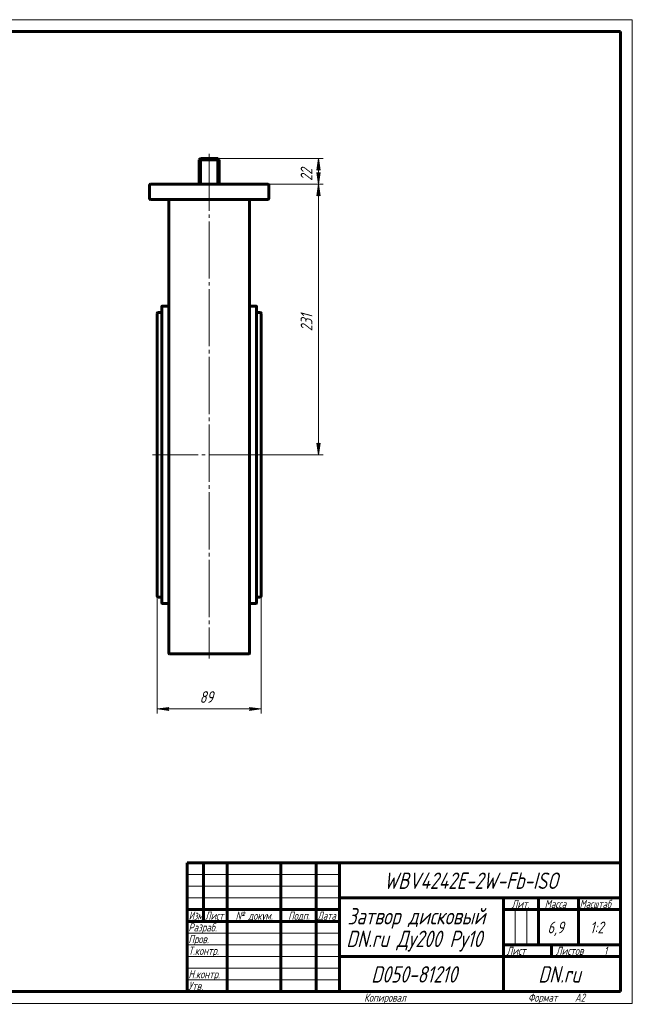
# Model space of a CAD drawing. Header units: millimetres. Extents: x 0 to 594, y 0 to 420.
# Tile 4 of 4: x 332 to 594, y 0 to 420. Entities that reach past the tile are written whole.
import ezdxf

# ---------------------------------------------------------------- set-up
doc = ezdxf.new("R2010")
doc.units = ezdxf.units.MM
for name, pattern in [('K5LT_AXLED', [28.899195, 24.399195, -1.5, 1.5, -1.5]), ('K5LT_BASIC', [0]), ('K5LT_THIN', [0])]:
    doc.linetypes.add(name, pattern=pattern)
doc.layers.add('Системный слой', color=7, linetype='Continuous')
doc.layers.add('Системный слой (1)', color=251, linetype='Continuous', true_color=0x6c6c6c)
doc.styles.add('KDIMTEXTSTYLE', font='txt', dxfattribs={"width": 0.96, "oblique": 15, "height": 5})
doc.styles.add('KTEXTSTYLE', font='txt', dxfattribs={"width": 0.96, "height": 5})
doc.dimstyles.new('KDIMSTYLE (0.50)', dxfattribs={"dimtxt": 5, "dimasz": 1, "dimexe": 2, "dimexo": 0, "dimgap": 1, "dimtad": 1, "dimlfac": 2, "dimtxsty": 'KDIMTEXTSTYLE', "dimsah": 1, "dimcen": 0, "dimdle": 1, "dimadec": 0, "dimazin": 0, "dimtfac": 0.667, "dimtmove": 0, "dimatfit": 3, "dimfxl": 1, "dimtvp": 1, "dimtolj": 1, "dimtzin": 0, "dimarcsym": 0})

# ---------------------------------------------------------------- blocks, each defined once
blk = doc.blocks.new('U3')
at = {"layer": 'Системный слой (1)', "color": 143, "linetype": 'K5LT_BASIC', "lineweight": 60, "true_color": 0x33acca}
for p, q in [((391.62, 295.03), (393.12, 295.03)), ((433.62, 295.03), (435.12, 295.03))]:
    blk.add_line(p, q, dxfattribs=at)
blk = doc.blocks.new('U4')
at = {"layer": 'Системный слой (1)', "color": 143, "linetype": 'K5LT_BASIC', "lineweight": 60, "true_color": 0x33acca}
for p, q in [((435.62, 286.07), (435.62, 287.8)), ((435.62, 180.67), (435.62, 182.4))]:
    blk.add_line(p, q, dxfattribs=at)
blk = doc.blocks.new('U5')
at = {"layer": 'Системный слой (1)', "color": 143, "linetype": 'K5LT_BASIC', "lineweight": 60, "true_color": 0x33acca}
for p, q in [((433.62, 234.23), (433.62, 297.48)), ((433.62, 170.98), (433.62, 234.23))]:
    blk.add_line(p, q, dxfattribs=at)
blk = doc.blocks.new('U6')
at = {"layer": 'Системный слой (1)', "color": 143, "linetype": 'K5LT_BASIC', "lineweight": 60, "true_color": 0x33acca}
for p, q in [((391.62, 173.43), (393.12, 173.43)), ((433.62, 173.43), (435.12, 173.43))]:
    blk.add_line(p, q, dxfattribs=at)
blk = doc.blocks.new('U7')
at = {"layer": 'Системный слой (1)', "color": 143, "linetype": 'K5LT_BASIC', "lineweight": 60, "true_color": 0x33acca}
for p, q in [((435.62, 234.23), (435.62, 294.53)), ((435.62, 173.93), (435.62, 234.23))]:
    blk.add_line(p, q, dxfattribs=at)
blk = doc.blocks.new('D3')
at = {"layer": 'Системный слой (1)'}
for points in [[(395.62, 125.69), (396.12, 126.35), (391.12, 125.69), (396.12, 125.03)], [(430.62, 125.03), (435.62, 125.69), (430.62, 126.35), (431.12, 125.69)]]:
    blk.add_hatch(color=7, dxfattribs=at).paths.add_polyline_path(points)
at = {"layer": 'Системный слой (1)', "color": 7, "linetype": 'K5LT_THIN', "lineweight": 18, "true_color": 0xffffff}
for p, q in [((435.62, 182.4), (435.62, 123.69)), ((391.12, 173.93), (391.12, 123.69)), ((391.12, 125.69), (396.12, 126.35)), ((396.12, 126.35), (395.62, 125.69)), ((431.12, 125.69), (430.62, 126.35)), ((430.62, 126.35), (435.62, 125.69)), ((396.12, 125.03), (391.12, 125.69)), ((395.62, 125.69), (396.12, 125.03)), ((435.62, 125.69), (430.62, 125.03)), ((430.62, 125.03), (431.12, 125.69))]:
    blk.add_line(p, q, dxfattribs=at)
blk.add_wipeout([(409.29, 126.69), (409.29, 134.07), (417.13, 134.07), (417.13, 126.69)]).dxf.layer = 'Системный слой (1)'
blk.add_line((391.12, 125.69), (435.62, 125.69), dxfattribs=at)
at = {"layer": 'Системный слой (1)', "color": 7, "insert": (409.29, 133.28), "char_height": 5, "attachment_point": 1, "style": 'KTEXTSTYLE'}
blk.add_mtext('\\fArial|b0|c204|p34;\\H5.0;\\W1.000;\\Q15;\\fGOST Type AU|b0|i0|c204|p34;\\Q15;\\W0.960;89', dxfattribs=at)
blk = doc.blocks.new('KDIMARROW_01')
at = {"layer": 'Системный слой'}
blk.add_hatch(color=0, dxfattribs=at).paths.add_polyline_path([(-5, -0.66), (0, 0), (-5, 0.66), (-4.5, 0)])
at = {"layer": 'Системный слой', "color": 0, "linetype": 'K5LT_THIN', "lineweight": 18}
for p, q in [((-4.5, 0), (-5, 0.66)), ((-5, 0.66), (0, 0)), ((0, 0), (-5, -0.66)), ((-5, -0.66), (-4.5, 0))]:
    blk.add_line(p, q, dxfattribs=at)
at = {"layer": 'Системный слой (1)', "color": 0, "linetype": 'K5LT_THIN', "lineweight": 18}
blk.add_line((203.9, 234.23), (203.4, 234.23), dxfattribs=at)
blk = doc.blocks.new('D4')
at = {"layer": 'Системный слой (1)'}
for points in [[(460.68, 344.73), (460.02, 349.73), (459.36, 344.73), (460.02, 345.23)], [(460.02, 234.23), (460.68, 239.23), (460.02, 238.73), (459.36, 239.23)]]:
    blk.add_hatch(color=7, dxfattribs=at).paths.add_polyline_path(points)
at = {"layer": 'Системный слой (1)', "color": 7, "linetype": 'K5LT_THIN', "lineweight": 18, "true_color": 0xffffff}
for p, q in [((438.08, 349.73), (462.02, 349.73)), ((459.36, 344.73), (460.02, 349.73)), ((460.02, 349.73), (460.68, 344.73)), ((460.02, 345.23), (459.36, 344.73)), ((460.68, 344.73), (460.02, 345.23)), ((460.02, 234.23), (459.36, 239.23)), ((459.36, 239.23), (460.02, 238.73)), ((460.02, 238.73), (460.68, 239.23)), ((460.68, 239.23), (460.02, 234.23)), ((435.62, 234.23), (462.02, 234.23))]:
    blk.add_line(p, q, dxfattribs=at)
blk.add_wipeout([(459.02, 286.97), (451.64, 286.97), (451.64, 296.59), (459.02, 296.59)]).dxf.layer = 'Системный слой (1)'
blk.add_line((460.02, 349.73), (460.02, 234.23), dxfattribs=at)
at = {"layer": 'Системный слой (1)', "color": 7, "insert": (452.43, 286.97), "char_height": 5, "attachment_point": 1, "rotation": 90, "style": 'KTEXTSTYLE'}
blk.add_mtext('\\fArial|b0|c204|p34;\\H5.0;\\W1.000;\\Q15;\\fGOST Type AU|b0|i0|c204|p34;\\Q15;\\W0.960;231', dxfattribs=at)
blk = doc.blocks.new('D5')
blk.add_wipeout([(459.02, 351.15), (451.64, 351.15), (451.64, 358.99), (459.02, 358.99)]).dxf.layer = 'Системный слой (1)'
at = {"layer": 'Системный слой (1)'}
for points in [[(460.68, 355.73), (460.02, 360.73), (459.36, 355.73), (460.02, 356.23)], [(460.02, 349.73), (460.68, 354.73), (460.02, 354.23), (459.36, 354.73)]]:
    blk.add_hatch(color=7, dxfattribs=at).paths.add_polyline_path(points)
at = {"layer": 'Системный слой (1)', "color": 7, "linetype": 'K5LT_THIN', "lineweight": 18, "true_color": 0xffffff}
for p, q in [((417.12, 360.73), (462.02, 360.73)), ((459.36, 355.73), (460.02, 360.73)), ((460.02, 360.73), (460.68, 355.73)), ((460.02, 360.73), (460.02, 349.73)), ((460.02, 356.23), (459.36, 355.73)), ((460.02, 349.73), (459.36, 354.73)), ((459.36, 354.73), (460.02, 354.23)), ((460.68, 355.73), (460.02, 356.23)), ((460.02, 354.23), (460.68, 354.73)), ((460.68, 354.73), (460.02, 349.73)), ((438.08, 349.73), (462.02, 349.73))]:
    blk.add_line(p, q, dxfattribs=at)
at = {"layer": 'Системный слой (1)', "color": 7, "insert": (452.43, 351.15), "char_height": 5, "attachment_point": 1, "rotation": 90, "style": 'KTEXTSTYLE'}
blk.add_mtext('\\fArial|b0|c204|p34;\\H5.0;\\W1.000;\\Q15;\\fGOST Type AU|b0|i0|c204|p34;\\Q15;\\W0.960;22', dxfattribs=at)
blk = doc.blocks.new('U23')
at = {"color": 7, "linetype": 'K5LT_THIN', "lineweight": 18, "true_color": 0xffffff}
for p, q in [((0, 420), (594, 420)), ((594, 420), (594, 0)), ((404, 55), (469, 55)), ((404, 50), (469, 50)), ((404, 45), (469, 45)), ((543.96, 25), (543.96, 40)), ((548.98, 25), (548.98, 40)), ((404, 30), (469, 30)), ((404, 25), (469, 25)), ((404, 20), (469, 20)), ((404, 15), (469, 15)), ((404, 10), (469, 10)), ((594, 0), (0, 0))]:
    blk.add_line(p, q, dxfattribs=at)
at = {"color": 143, "linetype": 'K5LT_BASIC', "lineweight": 60, "true_color": 0x33acca}
for p, q in [((20, 415), (589, 415)), ((589, 415), (589, 5)), ((404, 60), (589, 60)), ((404, 5), (404, 60)), ((411, 35), (411, 60)), ((421, 5), (421, 60)), ((444, 5), (444, 60)), ((459, 5), (459, 60)), ((469, 5), (469, 60)), ((469, 45), (589, 45)), ((539, 5), (539, 45)), ((554, 25), (554, 45)), ((571, 25), (571, 45)), ((404, 40), (469, 40)), ((539, 40), (554, 40)), ((554, 40), (589, 40)), ((404, 35), (469, 35)), ((539, 25), (589, 25)), ((559.57, 20), (559.57, 25)), ((469, 20), (539, 20)), ((539, 20), (589, 20)), ((589, 5), (20, 5))]:
    blk.add_line(p, q, dxfattribs=at)
at = {"color": 7, "attachment_point": 1, "style": 'KTEXTSTYLE'}
for s, insert, char_height in [('\\fArial|b0|c204|p34;\\H5.0;\\W1.000;\\Q15;\\fGOST Type AU|b0|i0|c204|p34;\\Q15;\\W0.960;\\H7.00;WBV4242E-2W-Fb-ISO', (488, 55.86), 7), ('\\fArial|b0|c204|p34;\\H5.0;\\W1.000;\\Q15;\\fGOST Type AU|b0|i0|c204|p34;\\Q15;\\W0.960;\\H3.50;Лит.', (542.47, 44.18), 3.5), ('\\fArial|b0|c204|p34;\\H5.0;\\W1.000;\\Q15;\\fGOST Type AU|b0|i0|c204|p34;\\Q15;\\W0.960;\\H3.50;Масса', (556.58, 44.18), 3.5), ('\\fArial|b0|c204|p34;\\H5.0;\\W1.000;\\Q15;\\fGOST Type AU|b0|i0|c204|p34;\\Q15;\\W0.926;\\H3.50;Масштаб', (571.52, 44.18), 3.5), ('\\fArial|b0|c204|p34;\\H5.0;\\W1.000;\\Q15;\\fGOST Type AU|b0|i0|c204|p34;\\Q15;\\W0.786;\\H3.50;Изм.', (404.62, 39.18), 3.5), ('\\fArial|b0|c204|p34;\\H5.0;\\W1.000;\\Q15;\\fGOST Type AU|b0|i0|c204|p34;\\Q15;\\W0.800;\\H3.50;Лист', (411.61, 39.18), 3.5), ('\\fArial|b0|c204|p34;\\H5.0;\\W1.000;\\Q15;\\fGOST Type AU|b0|i0|c204|p34;\\Q15;\\W0.960;\\H3.50;№ докум.', (424.63, 39.18), 3.5), ('\\fArial|b0|c204|p34;\\H5.0;\\W1.000;\\Q15;\\fGOST Type AU|b0|i0|c204|p34;\\Q15;\\W0.960;\\H3.50;Подп.', (447.1, 39.18), 3.5), ('\\fArial|b0|c204|p34;\\H5.0;\\W1.000;\\Q15;\\fGOST Type AU|b0|i0|c204|p34;\\Q15;\\W0.800;\\H3.50;Дата', (459.61, 39.18), 3.5), ('\\fArial|b0|c204|p34;\\H5.0;\\W1.000;\\Q15;\\fGOST Type AU|b0|i0|c204|p34;\\Q15;\\W0.960;\\H7.00;Затвор дисковый', (472.44, 40.69), 7), ('\\fArial|b0|c204|p34;\\H5.0;\\W1.000;\\Q15;\\fGOST Type AU|b0|i0|c204|p34;\\Q15;\\W0.960;\\H3.50;Разраб.', (404.5, 34.18), 3.5), ('\\fArial|b0|c204|p34;\\H5.0;\\W1.000;\\Q15;\\fGOST Type AU|b0|i0|c204|p34;\\Q15;\\W0.960;6,9', (557.82, 34.9), 5), ('\\fArial|b0|c204|p34;\\H5.0;\\W1.000;\\Q15;\\fGOST Type AU|b0|i0|c204|p34;\\Q15;\\W0.960;{\\c16737820;1:2}', (575.92, 34.9), 5), ('\\fArial|b0|c204|p34;\\H5.0;\\W1.000;\\Q15;\\fGOST Type AU|b0|i0|c204|p34;\\Q15;\\W0.960;\\H7.00;DN.ru Ду200 Ру10', (471.89, 31.02), 7), ('\\fArial|b0|c204|p34;\\H5.0;\\W1.000;\\Q15;\\fGOST Type AU|b0|i0|c204|p34;\\Q15;\\W0.960;\\H3.50;Пров.', (404.5, 29.18), 3.5), ('\\fArial|b0|c204|p34;\\H5.0;\\W1.000;\\Q15;\\fGOST Type AU|b0|i0|c204|p34;\\Q15;\\W0.960;\\H3.50;Т.контр.', (404.5, 24.18), 3.5), ('\\fArial|b0|c204|p34;\\H5.0;\\W1.000;\\Q15;\\fGOST Type AU|b0|i0|c204|p34;\\Q15;\\W0.960;\\H3.50;Лист', (540.32, 24.18), 3.5), ('\\fArial|b0|c204|p34;\\H5.0;\\W1.000;\\Q15;\\fGOST Type AU|b0|i0|c204|p34;\\Q15;\\W0.960;\\H3.50;Листов', (561.36, 24.18), 3.5), ('\\fArial|b0|c204|p34;\\H5.0;\\W1.000;\\Q15;\\fGOST Type AU|b0|i0|c204|p34;\\Q15;\\W0.960;\\H3.50;1', (581.91, 24.18), 3.5), ('\\fArial|b0|c204|p34;\\H5.0;\\W1.000;\\Q15;\\fGOST Type AU|b0|i0|c204|p34;\\Q15;\\W0.960;\\H3.50;Н.контр.', (404.5, 14.18), 3.5), ('\\fArial|b0|c204|p34;\\H5.0;\\W1.000;\\Q15;\\fGOST Type AU|b0|i0|c204|p34;\\Q15;\\W0.960;\\H7.00;D050-81210', (482.54, 15.86), 7), ('\\fArial|b0|c204|p34;\\H5.0;\\W1.000;\\Q15;\\fGOST Type AU|b0|i0|c204|p34;\\Q15;\\W0.960;\\H7.00;DN.ru', (553.84, 15.86), 7), ('\\fArial|b0|c204|p34;\\H5.0;\\W1.000;\\Q15;\\fGOST Type AU|b0|i0|c204|p34;\\Q15;\\W0.960;\\H3.50;Утв.', (404.5, 9.18), 3.5), ('\\fArial|b0|c204|p34;\\H5.0;\\W1.000;\\Q15;\\fGOST Type AU|b0|i0|c204|p34;\\Q15;\\W0.960;\\H3.50;Копировал', (479.5, 4.18), 3.5), ('\\fArial|b0|c204|p34;\\H5.0;\\W1.000;\\Q15;\\fGOST Type AU|b0|i0|c204|p34;\\Q15;\\W0.960;\\H3.50;Формат', (549.5, 4.18), 3.5), ('\\fArial|b0|c204|p34;\\H5.0;\\W1.000;\\Q15;\\fGOST Type AU|b0|i0|c204|p34;\\Q15;\\W0.960;\\H3.50;A2', (569.5, 4.18), 3.5)]:
    blk.add_mtext(s, dxfattribs=dict(at, insert=insert, char_height=char_height))

msp = doc.modelspace()

# ---------------------------------------------------------------- linework, layer by layer
at = {"layer": 'Системный слой (1)', "color": 30, "linetype": 'K5LT_AXLED', "lineweight": 18, "true_color": 0xff8000}
for p, q in [((413.3702, 362.7325), (413.3702, 147.2325)), ((437.6202, 234.2325), (389.1202, 234.2325))]:
    msp.add_line(p, q, dxfattribs=at)
at = {"layer": 'Системный слой (1)', "color": 143, "linetype": 'K5LT_BASIC', "lineweight": 60, "true_color": 0x33acca}
for p, q in [((409.1202, 360.2325), (409.6202, 360.7325)), ((409.1202, 349.7325), (409.1202, 360.2325)), ((409.1202, 360.2325), (409.6202, 360.2325)), ((409.6202, 360.7325), (409.6202, 360.2325)), ((409.6202, 360.7325), (417.1202, 360.7325)), ((409.6202, 349.7325), (409.6202, 360.2325)), ((409.6202, 360.2325), (417.1202, 360.2325)), ((417.1202, 360.7325), (417.6202, 360.2325)), ((417.1202, 360.7325), (417.1202, 360.2325)), ((417.6202, 360.2325), (417.1202, 360.2325)), ((417.1202, 349.7325), (417.1202, 360.2325)), ((417.6202, 349.7325), (417.6202, 360.2325)), ((387.8702, 349.2325), (387.8702, 343.7325)), ((388.6651, 349.7325), (388.3702, 349.7325)), ((438.0754, 349.7325), (388.6651, 349.7325)), ((438.3702, 349.7325), (438.0754, 349.7325)), ((438.8702, 343.7325), (438.8702, 349.2325)), ((388.3702, 343.2325), (388.6651, 343.2325)), ((388.6651, 343.2325), (438.0754, 343.2325)), ((396.1202, 343.2325), (396.1202, 305.1869)), ((430.6202, 316.9825), (430.6202, 343.2325)), ((430.6202, 305.1869), (430.6202, 343.2325)), ((438.0754, 343.2325), (438.3702, 343.2325)), ((430.6202, 316.9825), (430.6202, 318.9825)), ((396.1202, 305.1869), (396.1202, 304.6087)), ((396.1202, 304.6087), (396.1202, 149.4825)), ((430.6202, 304.6087), (430.6202, 305.1869)), ((430.6202, 149.4825), (430.6202, 304.6087)), ((391.1202, 294.5325), (391.1202, 173.9325)), ((393.1202, 297.4825), (393.1202, 170.9825)), ((396.1202, 297.7325), (393.3702, 297.7325)), ((433.3702, 297.7325), (430.6202, 297.7325)), ((435.6202, 182.3985), (435.6202, 193.8755)), ((435.6202, 180.6665), (435.6202, 188.3074)), ((396.1202, 170.7325), (393.3702, 170.7325)), ((433.3702, 170.7325), (430.6202, 170.7325)), ((396.3702, 149.2325), (430.3702, 149.2325))]:
    msp.add_line(p, q, dxfattribs=at)
for centre, radius, start, end in [((388.3702, 349.2325), 0.5, 90, 180), ((438.3702, 349.2325), 0.5, 0, 90), ((388.3702, 343.7325), 0.5, 180, 270), ((438.3702, 343.7325), 0.5, 270, 0), ((391.6202, 294.5325), 0.5, 90, 180), ((393.3702, 297.4825), 0.25, 90, 180), ((433.3702, 297.4825), 0.25, 0, 90), ((435.1202, 294.5325), 0.5, 0, 90), ((391.6202, 173.9325), 0.5, 180, 270), ((435.1202, 173.9325), 0.5, 270, 0), ((393.3702, 170.9825), 0.25, 180, 270), ((433.3702, 170.9825), 0.25, 270, 0), ((396.3702, 149.4825), 0.25, 180, 270), ((430.3702, 149.4825), 0.25, 270, 0)]:
    msp.add_arc(centre, radius, start, end, dxfattribs=at)

# ---------------------------------------------------------------- block references
at = {"layer": 'Системный слой (1)'}
for name in ['U3', 'U5', 'U7', 'U4', 'U6']:
    msp.add_blockref(name, (0, 0), dxfattribs=at)

# ---------------------------------------------------------------- next in the draw order: dimensions: what is measured, and where the dimension line sits
at = {"layer": 'Системный слой (1)', "color": 7}
dim = msp.add_linear_dim(base=(460.0223, 349.7325), p1=(435.6202, 234.2325), p2=(438.0754, 349.7325), angle=90, dimstyle='KDIMSTYLE (0.50)', override={"dimexo": 0, "dimpost": '\\fGOST Type AU|b0|c204|p34;\\H5.0;\\W0.960;\\Q15;<>', "dimblk1": 'KDIMARROW_01', "dimblk2": 'KDIMARROW_01', "dimse1": 0, "dimse2": 0, "dimclrt": 7, "dimtol": 1, "dimtp": 0, "dimtm": 0, "dimtdec": 5, "dimtolj": 1}, dxfattribs=at)
dim.commit()
dim.dimension.update_dxf_attribs({"geometry": 'D4', "text_midpoint": (460.0223, 291.9825), "dimtype": 160})
dim = msp.add_linear_dim(base=(391.1202, 125.6877), p1=(435.6202, 182.3985), p2=(391.1202, 173.9325), dimstyle='KDIMSTYLE (0.50)', override={"dimexo": 0, "dimpost": '\\fGOST Type AU|b0|c204|p34;\\H5.0;\\W0.960;\\Q15;<>', "dimblk1": 'KDIMARROW_01', "dimblk2": 'KDIMARROW_01', "dimse1": 0, "dimse2": 0, "dimclrt": 7, "dimtol": 1, "dimtp": 0, "dimtm": 0, "dimtdec": 5, "dimtolj": 1}, dxfattribs=at)
dim.commit()
dim.dimension.update_dxf_attribs({"geometry": 'D3', "text_midpoint": (413.3702, 125.6877), "dimtype": 160})

# ---------------------------------------------------------------- next in the draw order: dimensions: what is measured, and where the dimension line sits
dim = msp.add_linear_dim(base=(460.0223, 360.7325), p1=(438.0754, 349.7325), p2=(417.1202, 360.7325), angle=90, dimstyle='KDIMSTYLE (0.50)', override={"dimexo": 0, "dimpost": '\\fGOST Type AU|b0|c204|p34;\\H5.0;\\W0.960;\\Q15;<>', "dimblk1": 'KDIMARROW_01', "dimblk2": 'KDIMARROW_01', "dimse1": 0, "dimse2": 0, "dimclrt": 7, "dimtol": 1, "dimtp": 0, "dimtm": 0, "dimtdec": 5, "dimtolj": 1}, dxfattribs=at)
dim.commit()
dim.dimension.update_dxf_attribs({"geometry": 'D5', "text_midpoint": (460.0223, 355.2325), "dimtype": 160})

# ---------------------------------------------------------------- next in the draw order: block references
msp.add_blockref('U23', (0, 0))

doc.saveas('drawing.dxf')
